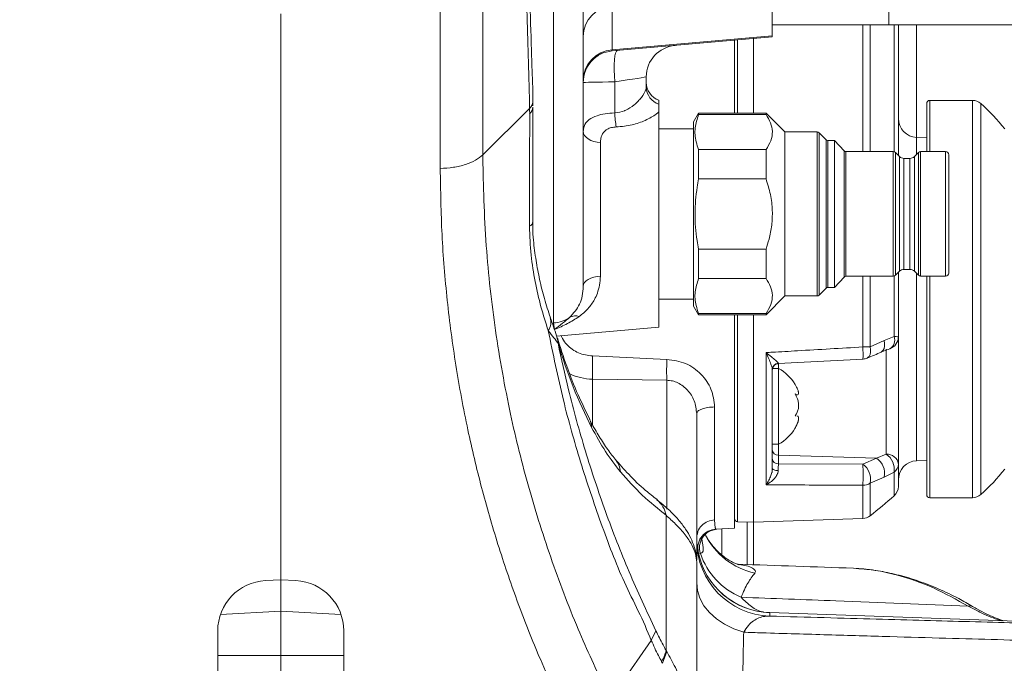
# Model space of a CAD drawing. Header units: millimetres. Extents: x 0 to 8410, y 0 to 5940.
# Tile 120 of 179: x 5396 to 5552, y 2987 to 3089. Entities that reach past the tile are written whole.
import ezdxf

# ---------------------------------------------------------------- set-up
doc = ezdxf.new("R2010")
doc.units = ezdxf.units.MM
doc.header["$LTSCALE"] = 10
doc.linetypes.add('CENTERX2', pattern=[20.32, 12.7, -2.54, 2.54, -2.54])
doc.styles.add('SLDTEXTSTYLE0', font='TXT', dxfattribs={"width": 0.605})
doc.dimstyles.new('SLDDIMSTYLE0', dxfattribs={"dimtxt": 50, "dimasz": 50, "dimexe": 0, "dimexo": 0.0625, "dimgap": 12.5, "dimtad": 1, "dimtoh": 1, "dimdec": 1, "dimrnd": 1e-09, "dimzin": 12, "dimdsep": 46, "dimtxsty": 'SLDTEXTSTYLE0', "dimsah": 1, "dimcen": 0.09, "dimadec": 0, "dimazin": 0, "dimtfac": 1, "dimtofl": 0, "dimtmove": 0, "dimatfit": 3, "dimfxl": 0, "dimfrac": 2, "dimtolj": 1, "dimtzin": 12, "dimarcsym": 0})

# ---------------------------------------------------------------- blocks, each defined once
blk = doc.blocks.new('*D17')
at = {"color": 7, "linetype": 'Continuous', "lineweight": 0}
for p, q in [((5057.2, 3177.87), (5057.2, 2367.92)), ((5437.2, 2551.21), (5437.2, 2367.92)), ((5437.2, 2382.92), (5057.2, 2382.92))]:
    blk.add_line(p, q, dxfattribs=at)
for points in [[(5057.2, 2382.92), (5107.2, 2375.42), (5107.2, 2390.42)], [(5437.2, 2382.92), (5387.2, 2390.42), (5387.2, 2375.42)]]:
    blk.add_solid(points, dxfattribs=at)
at = {"color": 7, "linetype": 'Continuous', "lineweight": 0, "insert": (5189.92, 2447.38), "char_height": 50, "attachment_point": 1, "style": 'SLDTEXTSTYLE0'}
blk.add_mtext('380', dxfattribs=at)

msp = doc.modelspace()

# ---------------------------------------------------------------- linework, layer by layer
at = {"color": 7, "linetype": 'CENTERX2', "lineweight": 0}
msp.add_line((5437.2, 2551.21), (5437.2, 4467.87), dxfattribs=at)
at = {"color": 8, "linetype": 'Continuous', "lineweight": 0}
for p, q in [((5480.47, 3040.59), (5480.47, 3315.15)), ((5469.28, 3092.42), (5469.28, 3067.24)), ((5489.77, 3090.84), (5489.77, 3083.88)), ((5462.51, 3065.07), (5462.51, 3090.25)), ((5529.55, 3067.75), (5529.55, 3087.87)), ((5530.72, 3087.87), (5530.72, 3067.75)), ((5534.52, 3067.73), (5534.52, 3087.87)), ((5538.1, 3087.87), (5538.1, 3070.01)), ((5489.77, 3083.88), (5515.2, 3086.1)), ((5509.69, 3085.45), (5509.69, 3073.87)), ((5490.2, 3078.8), (5490.2, 3073.88)), ((5540.2, 3075.87), (5540.2, 3067.75)), ((5546.96, 3012.87), (5546.96, 3075.87)), ((5548.29, 3075.37), (5548.29, 3013.37)), ((5522.34, 3057.87), (5522.34, 3070.87)), ((5522.62, 3057.87), (5522.62, 3070.75)), ((5487.94, 3069.18), (5487.94, 3047.98)), ((5523.74, 3057.87), (5523.74, 3069.64)), ((5524.02, 3057.87), (5524.02, 3069.52)), ((5538.1, 3070.01), (5538.1, 3067.32)), ((5526.59, 3057.87), (5526.59, 3067.87)), ((5526.88, 3057.87), (5526.88, 3067.75)), ((5534.4, 3057.87), (5534.4, 3067.75)), ((5534.75, 3057.87), (5534.75, 3067.6)), ((5535.39, 3057.87), (5535.39, 3066.96)), ((5537.74, 3057.87), (5537.74, 3066.96)), ((5538.38, 3057.87), (5538.38, 3067.6)), ((5538.73, 3057.87), (5538.73, 3067.75)), ((5542.7, 3057.87), (5542.7, 3067.75)), ((5536.09, 3057.87), (5536.09, 3066.67)), ((5537.03, 3057.87), (5537.03, 3066.67)), ((5522.34, 3044.87), (5522.34, 3057.87)), ((5522.62, 3044.99), (5522.62, 3057.87)), ((5523.74, 3046.1), (5523.74, 3057.87)), ((5524.02, 3046.22), (5524.02, 3057.87)), ((5526.59, 3047.87), (5526.59, 3057.87)), ((5526.88, 3048), (5526.88, 3057.87)), ((5534.4, 3048), (5534.4, 3057.87)), ((5534.75, 3048.14), (5534.75, 3057.87)), ((5535.39, 3048.78), (5535.39, 3057.87)), ((5536.09, 3049.07), (5536.09, 3057.87)), ((5537.03, 3049.07), (5537.03, 3057.87)), ((5537.74, 3048.78), (5537.74, 3057.87)), ((5538.38, 3048.14), (5538.38, 3057.87)), ((5538.73, 3048), (5538.73, 3057.87)), ((5542.7, 3048), (5542.7, 3057.87)), ((5538.1, 3048.42), (5538.1, 3018.73)), ((5529.55, 3036.78), (5529.55, 3048)), ((5530.72, 3048), (5530.72, 3036.8)), ((5534.52, 3038.43), (5534.52, 3048.01)), ((5540.2, 3048), (5540.2, 3044.37)), ((5540.2, 3044.37), (5540.2, 3012.87)), ((5480.64, 3039.55), (5480.47, 3040.59)), ((5509.69, 3041.87), (5509.69, 3009.06)), ((5530.72, 3036.8), (5532.94, 3037.79)), ((5532.94, 3037.79), (5534.52, 3038.43)), ((5514.24, 3014.94), (5514.24, 3035.89)), ((5533.27, 3019.79), (5533.27, 3036.43)), ((5486.68, 3035.35), (5498.47, 3034.8)), ((5516.14, 3034.19), (5516.15, 3034.15)), ((5516.17, 3034.16), (5516.17, 3033.37)), ((5486.68, 3031.65), (5486.68, 3024.43)), ((5498.47, 3031.51), (5486.68, 3031.65)), ((5498.47, 3011.07), (5498.47, 3031.51)), ((5516.17, 3021.37), (5516.17, 3019.61)), ((5531.72, 3019.15), (5516.17, 3019.61)), ((5516.17, 3019.61), (5516.17, 3018.24)), ((5529.55, 3018.2), (5531.72, 3019.15)), ((5531.72, 3019.15), (5533.27, 3019.79)), ((5516.17, 3018.24), (5529.55, 3018.2)), ((5534.52, 3016.94), (5532.94, 3016.15)), ((5534.52, 3013.18), (5534.52, 3016.94)), ((5532.94, 3016.15), (5530.72, 3015.2)), ((5529.55, 3009.58), (5529.55, 3014.85)), ((5530.72, 3015.2), (5530.72, 3010.01)), ((5503.78, 3004.03), (5503.66, 3004.09)), ((5437.2, 2994.87), (5427.64, 2994.37)), ((5446.76, 2994.37), (5437.2, 2994.87)), ((5514.79, 2994.66), (5514.79, 2994.11)), ((5498.34, 2988.67), (5498.44, 2988.5))]:
    msp.add_line(p, q, dxfattribs=at)
at = {"color": 7, "linetype": 'Continuous', "lineweight": 0}
for p, q in [((5485.2, 3309.34), (5485.2, 3046.41)), ((5533.7, 3094.8), (5533.7, 3087.87)), ((5515.2, 3092.66), (5515.2, 3086.1)), ((5437.2, 3089.61), (5437.2, 2999.87)), ((5533.7, 3087.87), (5515.2, 3087.87)), ((5701.7, 3087.87), (5533.7, 3087.87)), ((5535.2, 3087.87), (5535.2, 3067.15)), ((5515.2, 3085.93), (5489.77, 3083.71)), ((5512.2, 3085.67), (5512.2, 3073.87)), ((5515.2, 3086.1), (5515.2, 3085.93)), ((5509.2, 3073.87), (5509.2, 3085.41)), ((5495.2, 3079.6), (5495.2, 3077.99)), ((5477.2, 3075.03), (5477.19, 3075.94)), ((5497.2, 3075.9), (5497.2, 3075.27)), ((5497.2, 3075.27), (5497.2, 3074.04)), ((5539.7, 3067.75), (5539.7, 3075.37)), ((5546.96, 3075.87), (5540.2, 3075.87)), ((5476.69, 3074.61), (5469.28, 3067.24)), ((5497.2, 3039.93), (5497.2, 3074.04)), ((5503.51, 3073.87), (5502.7, 3072.47)), ((5514.2, 3073.87), (5503.51, 3073.87)), ((5503.51, 3073.87), (5503.51, 3073.65)), ((5503.51, 3073.65), (5514.2, 3073.65)), ((5517.2, 3070.87), (5514.2, 3073.87)), ((5514.2, 3073.65), (5514.2, 3073.87)), ((5502.7, 3072.47), (5502.7, 3043.27)), ((5502.7, 3071.37), (5497.2, 3071.37)), ((5522.34, 3070.87), (5517.2, 3070.87)), ((5517.2, 3057.87), (5517.2, 3070.87)), ((5523.74, 3069.64), (5522.62, 3070.75)), ((5525.05, 3069.52), (5524.02, 3069.52)), ((5526.59, 3067.87), (5525.05, 3069.52)), ((5525.05, 3057.87), (5525.05, 3069.52)), ((5539.7, 3069.96), (5538.1, 3070.01)), ((5503.51, 3068.08), (5503.51, 3063.44)), ((5514.2, 3068.08), (5503.51, 3068.08)), ((5514.2, 3063.44), (5514.2, 3068.08)), ((5534.4, 3067.75), (5526.88, 3067.75)), ((5535.39, 3066.96), (5534.75, 3067.6)), ((5538.38, 3067.6), (5537.74, 3066.96)), ((5542.7, 3067.75), (5538.73, 3067.75)), ((5543.2, 3057.87), (5543.2, 3067.25)), ((5537.03, 3066.67), (5536.09, 3066.67)), ((5503.51, 3063.44), (5514.2, 3063.44)), ((5517.2, 3044.87), (5517.2, 3057.87)), ((5525.05, 3046.22), (5525.05, 3057.87)), ((5543.2, 3048.5), (5543.2, 3057.87)), ((5514.2, 3052.3), (5503.51, 3052.3)), ((5503.51, 3052.3), (5503.51, 3047.66)), ((5514.2, 3047.66), (5514.2, 3052.3)), ((5534.75, 3048.14), (5535.39, 3048.78)), ((5535.2, 3048.6), (5535.2, 3038.39)), ((5536.09, 3049.07), (5537.03, 3049.07)), ((5537.74, 3048.78), (5538.38, 3048.14)), ((5503.51, 3047.66), (5514.2, 3047.66)), ((5525.05, 3046.22), (5526.59, 3047.87)), ((5526.88, 3048), (5534.4, 3048)), ((5538.73, 3048), (5542.7, 3048)), ((5539.7, 3044.37), (5539.7, 3048)), ((5522.62, 3044.99), (5523.74, 3046.1)), ((5524.02, 3046.22), (5525.05, 3046.22)), ((5497.2, 3044.37), (5502.7, 3044.37)), ((5514.2, 3041.87), (5517.2, 3044.87)), ((5517.2, 3044.87), (5522.34, 3044.87)), ((5539.7, 3013.37), (5539.7, 3044.37)), ((5502.7, 3043.27), (5503.51, 3041.87)), ((5503.51, 3042.1), (5503.51, 3041.87)), ((5514.2, 3042.1), (5503.51, 3042.1)), ((5514.2, 3041.87), (5514.2, 3042.1)), ((5503.51, 3041.87), (5514.2, 3041.87)), ((5509.2, 3008.03), (5509.2, 3041.87)), ((5512.2, 3041.87), (5512.2, 3008.98)), ((5480.97, 3038.51), (5497.2, 3039.93)), ((5481.05, 3038.23), (5481.08, 3038.15)), ((5535.2, 3038.39), (5535.2, 3018.21)), ((5516.15, 3034.14), (5529.59, 3034.87)), ((5515.2, 3033.22), (5515.2, 3026.55)), ((5515.2, 3033.16), (5515.2, 3033.22)), ((5516.2, 3033.37), (5515.23, 3033.37)), ((5516.2, 3027.81), (5516.2, 3033.37)), ((5518.87, 3029.21), (5519.16, 3029.21)), ((5515.2, 3022.85), (5515.2, 3026.55)), ((5516.2, 3021.37), (5516.2, 3027.81)), ((5503.2, 3026.21), (5503.2, 3002.99)), ((5518.8, 3025.85), (5519, 3025.85)), ((5515.2, 3022.85), (5515.2, 3017.51)), ((5515.2, 3021.37), (5516.2, 3021.37)), ((5538.1, 3018.73), (5539.7, 3018.78)), ((5515.2, 3016.87), (5515.2, 3017.51)), ((5535.2, 3018.21), (5535.2, 3014.68)), ((5540.2, 3012.87), (5546.96, 3012.87)), ((5529.55, 3009.58), (5512.2, 3008.98)), ((5505.32, 3007.61), (5506.39, 3007.88)), ((5509.2, 3008.03), (5506.21, 3007.87)), ((5507.2, 3007.92), (5507.2, 3003.83)), ((5512.2, 3008.98), (5509.69, 3009.06)), ((5511.2, 3002.29), (5511.2, 3009.01)), ((5512.2, 3008.98), (5512.2, 3003.72)), ((5512.2, 3003.72), (5512.2, 3002.29)), ((5434.79, 2999.74), (5437.2, 2999.87)), ((5439.62, 2999.74), (5437.2, 2999.87)), ((5437.2, 2994.87), (5437.2, 2999.87)), ((5437.2, 2987.87), (5437.2, 2994.87)), ((5579.58, 2992.4), (5514.79, 2994.66)), ((5427.2, 2991.76), (5427.2, 2976.37)), ((5447.2, 2991.76), (5447.2, 2976.37)), ((5496.72, 2991.8), (5495.98, 2990.22)), ((5495.98, 2990.22), (5489.48, 2980.92)), ((5427.19, 2987.87), (5447.23, 2987.87)), ((5497.75, 2986.63), (5498.44, 2988.5))]:
    msp.add_line(p, q, dxfattribs=at)
at = {"color": 8, "linetype": 'Continuous', "lineweight": 0, "flags": 128}
for points in [[(5490.6, 3083.78), (5490.45, 3083.67), (5490.32, 3083.38), (5490.22, 3082.92), (5490.15, 3082.3), (5490.11, 3081.55), (5490.11, 3080.69), (5490.14, 3079.76), (5490.2, 3078.8)], [(5495.2, 3079.6), (5495.11, 3079.59), (5494.84, 3079.54), (5494.39, 3079.47), (5493.79, 3079.37), (5493.04, 3079.26), (5492.18, 3079.12), (5491.22, 3078.96), (5490.2, 3078.8)], [(5490.2, 3078.8), (5489.19, 3078.79), (5488.23, 3078.77), (5487.37, 3078.76), (5486.62, 3078.75), (5486.02, 3078.74), (5485.57, 3078.73), (5485.3, 3078.73), (5485.2, 3078.73)], [(5485.2, 3070.99), (5485.26, 3070.65), (5485.41, 3070.33), (5485.66, 3070.03), (5485.99, 3069.76), (5486.4, 3069.54), (5486.88, 3069.36), (5487.4, 3069.24), (5487.94, 3069.18)], [(5485.2, 3046.41), (5485.26, 3046.7), (5485.41, 3046.98), (5485.66, 3047.24), (5485.99, 3047.48), (5486.4, 3047.67), (5486.88, 3047.83), (5487.4, 3047.93), (5487.94, 3047.98)], [(5532.45, 3035.96), (5532.6, 3036.04), (5532.81, 3036.26), (5532.95, 3036.56), (5533.02, 3036.93), (5533.02, 3037.34), (5532.94, 3037.79)], [(5530.25, 3035.01), (5530.38, 3035.09), (5530.58, 3035.29), (5530.72, 3035.59), (5530.79, 3035.95), (5530.79, 3036.36), (5530.72, 3036.8)], [(5516.14, 3017.18), (5515.96, 3017.19), (5515.78, 3017.21), (5515.62, 3017.24), (5515.48, 3017.28), (5515.36, 3017.33), (5515.27, 3017.39), (5515.22, 3017.44), (5515.2, 3017.51)], [(5510.66, 2991.55), (5509.07, 2992.11), (5507.62, 2992.83), (5506.33, 2993.69), (5505.24, 2994.67), (5504.36, 2995.76), (5503.72, 2996.93), (5503.33, 2998.15), (5503.2, 2999.4)]]:
    msp.add_lwpolyline(points, dxfattribs=at)
at = {"color": 8, "linetype": 'Continuous', "lineweight": 0}
for centre, radius, start, end in [((5490.1, 3085.95), 4.9, 93.9148, 179.1039), ((5490.1, 3078.99), 4.9, 93.9148, 179.1039), ((5498.11, 3078.02), 2.9, 180.6077, 251.8798), ((5475.77, 3074.85), 1.43, 310.2694, 357.0019), ((5503.4, 3074.17), 13.2, 181.2642, 190.9811), ((5476.25, 3056.78), 0.965, 296.011, 352.1741), ((5477.56, 3040.75), 2.5, 326.5693, 16.3333), ((5480.21, 3045.59), 5.01, 272.981, 305.1671), ((5483.95, 3039.89), 1.82, 70.4226, 118.2105), ((5478.37, 3037.35), 2.82, 0.3745, 16.4399), ((5533.02, 3037.88), 1.6, 300.1237, 20.0936), ((5534.62, 3033.59), 4.84, 83.1078, 91.2077), ((5529.55, 3078.37), 41.59, 270.0045, 271.6188), ((5514.99, 3035.53), 14.61, 357.3828, 4.9165), ((5516.19, 3033.21), 0.983, 92.5041, 179.1809), ((5483.42, 3023.92), 3.11, 2.0418, 27.1313), ((5516.13, 3020.55), 0.932, 184.4883, 272.2251), ((5487.36, 3016.6), 3.76, 5.9452, 39.3565), ((5516.13, 3019.17), 0.932, 184.4855, 272.2279), ((5530.21, 3016.79), 2.8, 346.9438, 57.2755), ((5533.41, 3017.98), 1.81, 7.3075, 94.31), ((5531.58, 3017.35), 2.97, 352.0709, 55.2275), ((5506.57, 3016.52), 23.05, 355.8413, 4.1587), ((5527.88, 3015.82), 2.91, 347.8716, 54.8991), ((5533.6, 3018.25), 1.6, 304.9815, 358.7132), ((5529.5, 3017.14), 2.29, 271.1785, 302.1296), ((5494.44, 3009.45), 3.95, 9.2567, 51.4624), ((5515.15, 3012.55), 11.97, 207.4308, 256.7507), ((5514.81, 3007.83), 11.66, 199.0217, 246.9349), ((5546.6, 2994.86), 0.879, 63.8186, 110.3453), ((5493.4, 2989.71), 5.05, 326.4942, 348.2003)]:
    msp.add_arc(centre, radius, start, end, dxfattribs=at)
at = {"color": 7, "linetype": 'Continuous', "lineweight": 0}
for centre, radius, start, end in [((5500.2, 3079.6), 5, 95, 180), ((5490.2, 3078.73), 5, 95, 180), ((5498.2, 3078.73), 3, 180, 250.5288), ((5540.2, 3075.37), 0.5, 90, 180), ((5546.96, 3073.87), 2, 48.511, 90), ((5528.41, 3052.9), 30, 37.9263, 48.511), ((5538.2, 3073.01), 3, 180, 268), ((5522.34, 3070.47), 0.4, 45, 90), ((5524.02, 3069.92), 0.4, 225, 270), ((5526.88, 3068.15), 0.4, 222.9098, 270), ((5534.4, 3067.25), 0.5, 45, 90), ((5536.09, 3067.67), 1, 225, 270), ((5537.03, 3067.67), 1, 270, 315), ((5538.73, 3067.25), 0.5, 90, 135), ((5542.7, 3067.25), 0.5, 0, 90), ((5536.09, 3048.07), 1, 90, 135), ((5537.03, 3048.07), 1, 45, 90), ((5542.7, 3048.5), 0.5, 270, 0), ((5526.88, 3047.6), 0.4, 90, 137.0902), ((5534.4, 3048.5), 0.5, 270, 315), ((5538.73, 3048.5), 0.5, 225, 270), ((5524.02, 3045.82), 0.4, 90, 135), ((5522.34, 3045.27), 0.4, 270, 315), ((5533.2, 3038.39), 2, 288.4749, 0), ((5516.2, 3033.13), 1, 92.7484, 179.9883), ((5529.48, 3036.86), 2, 273.1306, 292.5203), ((5512.8, 3027.25), 7, 30.882, 60.9503), ((5512.8, 3027.25), 7, 26.7722, 30.882), ((5512.8, 3027.49), 7, 299.0497, 328.9525), ((5512.8, 3027.49), 7, 328.9525, 333.1744), ((5538.2, 3015.73), 3, 92, 180), ((5528.41, 3035.85), 30, 311.489, 322.0737), ((5533.2, 3014.68), 2, 311.2037, 0), ((5468.65, 3088.41), 100, 308.371, 311.2037), ((5540.2, 3013.37), 0.5, 180, 270), ((5546.96, 3014.87), 2, 270, 311.489), ((5509.7, 3009.56), 0.5, 180, 268), ((5529.48, 3011.58), 2, 272, 308.371), ((5515.2, 3006.11), 12, 180.0013, 268.0011), ((5515.2, 3006.63), 12, 191.2235, 268), ((5515.2, 3006.65), 12, 191.3648, 268), ((5435.2, 2991.76), 8, 93, 180), ((5439.2, 2991.76), 8, 0, 87)]:
    msp.add_arc(centre, radius, start, end, dxfattribs=at)
at = {"color": 8, "linetype": 'Continuous', "lineweight": 0}
msp.add_ellipse((5490.2, 3088.77), major_axis=(0.44, 5.06), ratio=0.011133, start_param=2.882743, end_param=3.143541, dxfattribs=at)
at = {"color": 7, "linetype": 'Continuous', "lineweight": 0}
for points, knots in [([(5477.21, 3075.8), (5477.21, 3076.13), (5477.21, 3077.39), (5477.11, 3079.7), (5476.95, 3084.46), (5476.77, 3090.8), (5476.67, 3096.65), (5476.69, 3099.75), (5476.69, 3100.34)], [0, 0, 0, 0, 0.038478, 0.147809, 0.286613, 0.630058, 0.929953, 1, 1, 1, 1]), ([(5477.19, 3075.84), (5477.19, 3075.63), (5477.18, 3075.2), (5476.86, 3074.81), (5476.69, 3074.61)], [0, 0, 0, 0, 0.499284, 1, 1, 1, 1]), ([(5477.2, 3074.77), (5477.2, 3071.83), (5477.2, 3065.94), (5477.2, 3059.75), (5477.2, 3056.65)], [0, 0, 0, 0, 0.498567, 1, 1, 1, 1]), ([(5503.51, 3073.65), (5503.29, 3072.94), (5502.82, 3071.5), (5502.97, 3069.62), (5503.37, 3068.49), (5503.51, 3068.08)], [0, 0, 0, 0, 0.3836092, 0.7768135, 1, 1, 1, 1]), ([(5514.2, 3068.08), (5514.49, 3068.54), (5515.06, 3069.48), (5515.29, 3070.91), (5515.01, 3072.33), (5514.48, 3073.2), (5514.2, 3073.65)], [0, 0, 0, 0, 0.254785, 0.51701, 0.755133, 1, 1, 1, 1]), ([(5503.51, 3063.44), (5503.43, 3063), (5503.09, 3061.18), (5502.82, 3057.9), (5503.08, 3054.61), (5503.43, 3052.75), (5503.51, 3052.3)], [0, 0, 0, 0, 0.1204227, 0.4940365, 0.8770366, 1, 1, 1, 1]), ([(5514.2, 3052.3), (5514.37, 3052.82), (5514.77, 3054.05), (5515.16, 3056.1), (5515.26, 3058.49), (5514.97, 3060.97), (5514.46, 3062.61), (5514.2, 3063.44)], [0, 0, 0, 0, 0.142445, 0.343108, 0.547927, 0.771257, 1, 1, 1, 1]), ([(5479.98, 3041.47), (5479.65, 3042.45), (5479.01, 3044.37), (5478.27, 3047.39), (5477.69, 3050.5), (5477.32, 3053.21), (5477.16, 3055.27), (5477.18, 3056.28), (5477.18, 3056.62)], [0, 0, 0, 0, 0.217598, 0.427978, 0.6252, 0.827245, 0.941771, 1, 1, 1, 1]), ([(5503.51, 3047.66), (5503.29, 3046.96), (5502.82, 3045.52), (5502.97, 3043.64), (5503.37, 3042.51), (5503.51, 3042.1)], [0, 0, 0, 0, 0.3836093, 0.7768148, 1, 1, 1, 1]), ([(5514.2, 3042.1), (5514.49, 3042.56), (5515.06, 3043.5), (5515.29, 3044.93), (5515.01, 3046.35), (5514.48, 3047.22), (5514.2, 3047.66)], [0, 0, 0, 0, 0.254784, 0.517012, 0.755133, 1, 1, 1, 1]), ([(5481.08, 3038.14), (5481.04, 3038.28), (5480.86, 3038.9), (5480.48, 3039.97), (5480.14, 3040.96), (5479.97, 3041.46)], [0, 0, 0, 0, 0.117749, 0.555916, 1, 1, 1, 1]), ([(5486.22, 3025.36), (5485.59, 3026.62), (5484.26, 3029.33), (5482.55, 3033.61), (5481.57, 3036.72), (5481.09, 3038.24)], [0, 0, 0, 0, 0.311612, 0.6641196, 1, 1, 1, 1]), ([(5530.24, 3035.01), (5530.63, 3035.17), (5531.39, 3035.48), (5532.1, 3035.81), (5532.44, 3035.97)], [0, 0, 0, 0, 0.510209, 1, 1, 1, 1]), ([(5532.47, 3035.95), (5532.6, 3036.01), (5533.06, 3036.23), (5533.51, 3036.36), (5533.83, 3036.46)], [0, 0, 0, 0, 0.281253, 1, 1, 1, 1]), ([(5519.04, 3030.4), (5519.1, 3030.3), (5519.25, 3030.01), (5519.37, 3029.62), (5519.38, 3029.3), (5519.23, 3029.18), (5519.02, 3029.22), (5518.85, 3029.31), (5518.8, 3029.34)], [0, 0, 0, 0, 0.106776, 0.308436, 0.510577, 0.702126, 0.903235, 1, 1, 1, 1]), ([(5518.8, 3029.34), (5518.94, 3029.1), (5519.2, 3028.69), (5519.37, 3027.92), (5519.38, 3027.21), (5519.23, 3026.56), (5519.02, 3026.12), (5518.85, 3025.91), (5518.8, 3025.85)], [0, 0, 0, 0, 0.235551, 0.408135, 0.581135, 0.745062, 0.917176, 1, 1, 1, 1]), ([(5490.27, 3018.98), (5490.27, 3018.98), (5489.82, 3019.51), (5488.9, 3020.74), (5487.56, 3022.84), (5486.66, 3024.39), (5486.23, 3025.29), (5486.22, 3025.31)], [0, 0, 0, 0, 0.000309, 0.326266, 0.655512, 0.991601, 1, 1, 1, 1]), ([(5519.19, 3025.85), (5519.26, 3025.79), (5519.38, 3025.68), (5519.37, 3025.28), (5519.23, 3024.76), (5519.02, 3024.27), (5518.85, 3023.98), (5518.8, 3023.88)], [0, 0, 0, 0, 0.225767, 0.452072, 0.666513, 0.891666, 1, 1, 1, 1]), ([(5518.8, 3023.88), (5518.94, 3024.14), (5519.19, 3024.59), (5519.36, 3025.06), (5519.35, 3025.2), (5519.35, 3025.24)], [0, 0, 0, 0, 0.484442, 0.83936, 1, 1, 1, 1]), ([(5496.92, 3012.58), (5496.31, 3013.05), (5494.73, 3014.28), (5492.51, 3016.4), (5490.98, 3018.18), (5490.28, 3019)], [0, 0, 0, 0, 0.255665, 0.65868, 1, 1, 1, 1]), ([(5503.17, 3002.91), (5503.16, 3003.19), (5503.14, 3003.96), (5502.82, 3005.16), (5502.27, 3006.54), (5501.43, 3007.97), (5500.26, 3009.48), (5498.77, 3011.03), (5497.49, 3012.07), (5496.86, 3012.58)], [0, 0, 0, 0, 0.067164, 0.184813, 0.314557, 0.462099, 0.631054, 0.816067, 1, 1, 1, 1]), ([(5503.44, 3004.28), (5503.4, 3004.69), (5503.35, 3005.32), (5503.64, 3006.15), (5503.99, 3006.73), (5504.47, 3007.22), (5505.2, 3007.7), (5505.82, 3007.8), (5506.22, 3007.87)], [0, 0, 0, 0, 0.240129, 0.36875, 0.500009, 0.631267, 0.759882, 1, 1, 1, 1]), ([(5503.22, 3005.88), (5503.22, 3005.94), (5503.21, 3006.13), (5503.21, 3006.36), (5503.2, 3006.51)], [0, 0, 0, 0, 0.308923, 1, 1, 1, 1]), ([(5509.91, 3002.25), (5509.92, 3002.25), (5509.94, 3002.25), (5509.74, 3002.3), (5509.26, 3002.48), (5508.55, 3002.83), (5507.66, 3003.4), (5506.71, 3004.17), (5505.74, 3005.21), (5504.97, 3006.24), (5504.61, 3006.97), (5504.5, 3007.21)], [0, 0, 0, 0, 0.0460027, 0.1599285, 0.272725, 0.406718, 0.5267024, 0.6528161, 0.7874151, 0.9297207, 1, 1, 1, 1]), ([(5503.2, 3002.67), (5503.2, 2997.81), (5503.2, 2988.08), (5503.2, 2977.76), (5503.2, 2972.6)], [0, 0, 0, 0, 0.4995623, 1, 1, 1, 1]), ([(5509.65, 3002.34), (5509.7, 3002.34), (5515.84, 3002.13), (5521.97, 3001.91), (5528.06, 3001.7)], [0, 0, 0, 0, 0.007638, 1, 1, 1, 1]), ([(5546.98, 2995.62), (5546.25, 2996.05), (5544.48, 2997.09), (5541.62, 2998.44), (5538.46, 2999.69), (5535.36, 3000.63), (5532.35, 3001.26), (5530.21, 3001.58), (5529.09, 3001.61), (5528.95, 3001.61)], [0, 0, 0, 0, 0.125145, 0.301933, 0.476753, 0.644926, 0.809178, 0.975695, 1, 1, 1, 1]), ([(5551.95, 2993.36), (5551.82, 2993.4), (5551.39, 2993.52), (5550.46, 2993.87), (5549.17, 2994.46), (5547.99, 2995.06), (5547.25, 2995.51), (5546.99, 2995.66)], [0, 0, 0, 0, 0.102975, 0.355937, 0.608888, 0.86348, 1, 1, 1, 1]), ([(5514.79, 2994.11), (5517.71, 2994.03), (5523.56, 2993.86), (5531.75, 2993.63), (5539.46, 2993.42), (5546.86, 2993.22), (5553.84, 2993.04), (5560.27, 2992.87), (5565.86, 2992.73), (5570.55, 2992.62), (5574.29, 2992.53), (5577.11, 2992.46), (5578.9, 2992.41), (5579.73, 2992.39), (5579.61, 2992.4), (5579.58, 2992.4)], [0, 0, 0, 0, 0.074857, 0.149933, 0.22501, 0.299869, 0.383504, 0.46744, 0.551378, 0.635015, 0.718679, 0.802641, 0.886605, 0.97027, 1, 1, 1, 1])]:
    msp.add_open_spline(points, degree=3, knots=knots, dxfattribs=at)
at = {"color": 8, "linetype": 'Continuous', "lineweight": 0}
for points, knots in [([(5476.69, 3074.61), (5476.65, 3076.32), (5476.54, 3081.28), (5476.24, 3089.36), (5476.19, 3095.97), (5476.17, 3099.27)], [0, 0, 0, 0, 0.20846, 0.604083, 1, 1, 1, 1]), ([(5490.2, 3073.88), (5490.73, 3073.96), (5491.32, 3074.05), (5492.35, 3074.5), (5493.4, 3075.19), (5494.56, 3076.4), (5495.14, 3077.4), (5495.19, 3077.87), (5495.2, 3077.99)], [0, 0, 0, 0, 0.17292, 0.192371, 0.3921, 0.628836, 0.898232, 1, 1, 1, 1]), ([(5476.67, 3055.91), (5476.68, 3059.05), (5476.69, 3065.14), (5476.7, 3070.94), (5476.7, 3073.75)], [0, 0, 0, 0, 0.515202, 1, 1, 1, 1]), ([(5476.7, 3073.75), (5476.7, 3074.04), (5476.69, 3074.32), (5476.69, 3074.61), (5476.69, 3074.61)], [0, 0, 0, 0, 0.999932, 1, 1, 1, 1]), ([(5485.2, 3070.99), (5485.23, 3071.24), (5485.29, 3071.94), (5485.96, 3072.81), (5487.23, 3073.45), (5488.65, 3073.8), (5489.68, 3073.85), (5490.2, 3073.88)], [0, 0, 0, 0, 0.155822, 0.432845, 0.648322, 0.819798, 1, 1, 1, 1]), ([(5497.2, 3074.04), (5497.07, 3073.92), (5496.52, 3073.48), (5495.16, 3072.71), (5492.98, 3071.89), (5491.3, 3071.74), (5490.44, 3071.66)], [0, 0, 0, 0, 0.102945, 0.417857, 0.702285, 1, 1, 1, 1]), ([(5490.44, 3071.66), (5490.18, 3071.64), (5489.66, 3071.59), (5488.94, 3071.29), (5488.3, 3070.73), (5487.98, 3069.97), (5487.95, 3069.4), (5487.94, 3069.18)], [0, 0, 0, 0, 0.168935, 0.33098, 0.540911, 0.8284, 1, 1, 1, 1]), ([(5462.51, 3065.07), (5463.21, 3065.12), (5464.63, 3065.21), (5466.55, 3065.68), (5468.2, 3066.35), (5468.92, 3066.95), (5469.28, 3067.24)], [0, 0, 0, 0, 0.25, 0.5, 0.75, 1, 1, 1, 1]), ([(5469.28, 3067.24), (5469.28, 3067.24), (5469.28, 3063.6), (5469.6, 3053.29), (5471.01, 3040.33), (5473.27, 3027.3), (5476.27, 3015.07), (5479.92, 3003.43), (5484.06, 2992.5), (5487.28, 2985.56), (5488.78, 2982.34)], [0, 0, 0, 0, 0, 0.154642, 0.309425, 0.464063, 0.602606, 0.741254, 0.879794, 1, 1, 1, 1]), ([(5482.64, 2977.94), (5481.09, 2981.24), (5478.22, 2987.39), (5474.62, 2996.61), (5471.59, 3005.49), (5468.99, 3014.51), (5466.74, 3023.97), (5464.9, 3033.86), (5463.54, 3044.18), (5462.68, 3054.59), (5462.56, 3061.58), (5462.51, 3065.07)], [0, 0, 0, 0, 0.1202023, 0.2237781, 0.3273538, 0.43165, 0.5359461, 0.6514745, 0.7670032, 0.8835016, 1, 1, 1, 1]), ([(5479.65, 3039.37), (5479.25, 3040.62), (5478.44, 3043.11), (5477.53, 3047.12), (5476.84, 3051.32), (5476.73, 3054.37), (5476.67, 3055.91)], [0, 0, 0, 0, 0.250869, 0.503264, 0.74947, 1, 1, 1, 1]), ([(5487.94, 3047.98), (5487.84, 3047.05), (5487.69, 3045.73), (5486.89, 3044.07), (5486, 3042.78), (5485.05, 3042), (5484.56, 3041.61)], [0, 0, 0, 0, 0.351234, 0.496863, 0.744703, 1, 1, 1, 1]), ([(5483.09, 3041.5), (5483.66, 3042.14), (5484.5, 3043.1), (5485.09, 3044.85), (5485.17, 3045.88), (5485.2, 3046.41)], [0, 0, 0, 0, 0.499175, 0.746821, 1, 1, 1, 1]), ([(5484.56, 3041.61), (5483.95, 3041.22), (5482.7, 3040.42), (5481.33, 3039.83), (5480.64, 3039.55), (5480.64, 3039.55)], [0, 0, 0, 0, 0.493736, 0.996859, 1, 1, 1, 1]), ([(5480.64, 3039.55), (5480.64, 3039.55), (5481.07, 3039.88), (5481.91, 3040.51), (5482.7, 3041.17), (5483.09, 3041.5)], [0, 0, 0, 0, 0.003825, 0.511359, 1, 1, 1, 1]), ([(5495.98, 2990.22), (5495.98, 2990.22), (5494.77, 2993.45), (5491.53, 2999.36), (5487.95, 3008.92), (5484.68, 3018.54), (5481.84, 3028.7), (5480.41, 3035.7), (5479.65, 3039.37)], [0, 0, 0, 0, 0.000001, 0.194672, 0.389343, 0.585773, 0.782203, 1, 1, 1, 1]), ([(5481.2, 3037.37), (5481, 3037.63), (5480.62, 3038.15), (5479.97, 3038.97), (5479.65, 3039.37)], [0, 0, 0, 0, 0.50679, 1, 1, 1, 1]), ([(5481.2, 3037.37), (5481.73, 3034.91), (5482.99, 3029.17), (5485.47, 3020.25), (5488.67, 3010.63), (5492.37, 3001.11), (5495.27, 2994.9), (5496.72, 2991.8)], [0, 0, 0, 0, 0.157341, 0.367075, 0.576809, 0.788405, 1, 1, 1, 1]), ([(5486.53, 3024.03), (5485.51, 3026.13), (5483.46, 3030.35), (5481.95, 3035.02), (5481.2, 3037.37)], [0, 0, 0, 0, 0.498974, 1, 1, 1, 1]), ([(5481.68, 3038.58), (5481.75, 3038.41), (5481.98, 3037.9), (5482.58, 3037.15), (5483.44, 3036.38), (5484.78, 3035.6), (5485.92, 3035.45), (5486.68, 3035.35)], [0, 0, 0, 0, 0.0840081, 0.2703065, 0.4535565, 0.6372867, 1, 1, 1, 1]), ([(5514.24, 3035.89), (5514.56, 3035.91), (5516.21, 3036), (5521.32, 3036.3), (5526.1, 3036.58), (5529.55, 3036.78)], [0, 0, 0, 0, 0.063025, 0.323682, 1, 1, 1, 1]), ([(5514.24, 3035.89), (5514.24, 3035.89), (5514.52, 3035.66), (5515.03, 3035.24), (5515.66, 3034.72), (5515.97, 3034.44), (5516.11, 3034.28), (5516.13, 3034.23), (5516.14, 3034.19)], [0, 0, 0, 0, 0.0030766, 0.3365175, 0.6309481, 0.8395129, 0.8775675, 1, 1, 1, 1]), ([(5515.2, 3033.22), (5515.19, 3033.32), (5515.16, 3033.56), (5514.96, 3034.13), (5514.65, 3034.92), (5514.38, 3035.55), (5514.24, 3035.89), (5514.24, 3035.89)], [0, 0, 0, 0, 0.152842, 0.362656, 0.660736, 0.996516, 1, 1, 1, 1]), ([(5486.68, 3035.35), (5486.67, 3034.99), (5486.65, 3034.27), (5486.64, 3033.23), (5486.65, 3032.3), (5486.67, 3031.87), (5486.68, 3031.65)], [0, 0, 0, 0, 0.245342, 0.500001, 0.75466, 1, 1, 1, 1]), ([(5498.47, 3034.8), (5498.46, 3034.49), (5498.44, 3033.84), (5498.43, 3032.91), (5498.44, 3032.09), (5498.46, 3031.7), (5498.47, 3031.51)], [0, 0, 0, 0, 0.2452063, 0.5000002, 0.7547972, 1, 1, 1, 1]), ([(5498.47, 3034.8), (5499.49, 3034.66), (5501.5, 3034.38), (5503.98, 3032.58), (5505.71, 3030.11), (5505.93, 3028.22), (5506.05, 3027.27)], [0, 0, 0, 0, 0.254875, 0.503525, 0.749167, 1, 1, 1, 1]), ([(5486.68, 3031.65), (5486.03, 3031.71), (5484.77, 3031.81), (5483.62, 3032.28), (5483.06, 3032.5)], [0, 0, 0, 0, 0.523529, 1, 1, 1, 1]), ([(5503.2, 3026.21), (5503.12, 3026.9), (5502.97, 3028.25), (5501.85, 3029.98), (5500.55, 3030.99), (5499.37, 3031.43), (5498.76, 3031.48), (5498.47, 3031.51)], [0, 0, 0, 0, 0.269945, 0.52581, 0.767314, 0.886212, 1, 1, 1, 1]), ([(5506.05, 3027.27), (5505.68, 3027.25), (5504.93, 3027.21), (5503.98, 3026.96), (5503.32, 3026.61), (5503.24, 3026.34), (5503.2, 3026.21)], [0, 0, 0, 0, 0.240773, 0.500002, 0.759228, 1, 1, 1, 1]), ([(5506.05, 3027.27), (5506.05, 3026.24), (5506.05, 3024.18), (5506.05, 3021.29), (5506.05, 3018.6), (5506.05, 3016.15), (5506.05, 3013.97), (5506.05, 3012.09), (5506.05, 3010.51), (5506.05, 3009.74), (5506.05, 3009.36)], [0, 0, 0, 0, 0.125, 0.250001, 0.375, 0.5, 0.625, 0.75, 0.875, 1, 1, 1, 1]), ([(5491.1, 3016.99), (5490.3, 3018.02), (5488.68, 3020.08), (5487.25, 3022.71), (5486.53, 3024.03)], [0, 0, 0, 0, 0.4979039, 1, 1, 1, 1]), ([(5498.34, 3010.09), (5497.06, 3011.12), (5494.49, 3013.18), (5492.23, 3015.72), (5491.1, 3016.99)], [0, 0, 0, 0, 0.499165, 1, 1, 1, 1]), ([(5514.24, 3014.94), (5514.24, 3014.94), (5514.38, 3015.15), (5514.65, 3015.59), (5514.96, 3016.31), (5515.16, 3016.95), (5515.19, 3017.34), (5515.2, 3017.51)], [0, 0, 0, 0, 0.003485, 0.339263, 0.637344, 0.84716, 1, 1, 1, 1]), ([(5516.14, 3017.18), (5516.13, 3017.05), (5516.11, 3016.89), (5515.97, 3016.53), (5515.66, 3016.03), (5515.03, 3015.42), (5514.52, 3015.08), (5514.24, 3014.94), (5514.24, 3014.94)], [0, 0, 0, 0, 0.122436, 0.16049, 0.369055, 0.663487, 0.996923, 1, 1, 1, 1]), ([(5516.17, 3018.24), (5516.16, 3018.1), (5516.15, 3017.83), (5516.15, 3017.4), (5516.14, 3017.18)], [0, 0, 0, 0, 0.4845632, 1, 1, 1, 1]), ([(5529.55, 3014.85), (5528.22, 3014.86), (5523.44, 3014.88), (5518.33, 3014.91), (5514.56, 3014.93), (5514.24, 3014.94)], [0, 0, 0, 0, 0.260656, 0.936975, 1, 1, 1, 1]), ([(5498.34, 2988.67), (5498.34, 2992.31), (5498.34, 2999.59), (5498.34, 3006.59), (5498.34, 3010.09)], [0, 0, 0, 0, 0.499799, 1, 1, 1, 1]), ([(5503.2, 3002.67), (5503.17, 3003.1), (5503.09, 3003.95), (5502.48, 3005.41), (5501.44, 3006.99), (5500.06, 3008.57), (5498.86, 3009.63), (5498.34, 3010.09)], [0, 0, 0, 0, 0.2051964, 0.4103686, 0.6221318, 0.8338682, 1, 1, 1, 1]), ([(5506.05, 3009.36), (5505.68, 3009.3), (5504.93, 3009.19), (5503.98, 3008.52), (5503.4, 3007.73), (5503.32, 3007.19), (5503.3, 3007.01)], [0, 0, 0, 0, 0.272638, 0.566168, 0.859705, 1, 1, 1, 1]), ([(5506.05, 3009.36), (5506.05, 3009.21), (5506.05, 3009.01), (5506.07, 3008.81), (5506.08, 3008.69), (5506.09, 3008.58), (5506.11, 3008.4), (5506.13, 3008.23), (5506.16, 3008.08), (5506.18, 3007.97), (5506.2, 3007.89), (5506.2, 3007.88), (5506.21, 3007.87)], [0, 0, 0, 0, 0.158426, 0.206068, 0.256923, 0.310989, 0.36827, 0.520183, 0.6165, 0.719601, 0.864349, 1, 1, 1, 1]), ([(5506.21, 3007.87), (5506.01, 3007.85), (5505.61, 3007.81), (5505.01, 3007.58), (5504.46, 3007.23), (5503.98, 3006.74), (5503.63, 3006.17), (5503.41, 3005.54), (5503.34, 3004.91), (5503.39, 3004.51), (5503.42, 3004.31)], [0, 0, 0, 0, 0.114978, 0.238134, 0.36742, 0.5, 0.632579, 0.761863, 0.885018, 1, 1, 1, 1]), ([(5505.32, 3007.6), (5505.3, 3007.59), (5505.05, 3007.5), (5504.65, 3007.18), (5504.16, 3006.65), (5503.82, 3006.01), (5503.65, 3005.32), (5503.63, 3004.65), (5503.73, 3004.23), (5503.78, 3004.03)], [0, 0, 0, 0, 0.018447, 0.185391, 0.357252, 0.529116, 0.696059, 0.853964, 1, 1, 1, 1]), ([(5503.95, 3006.61), (5503.99, 3006.38), (5504.23, 3005.24), (5504.31, 3004.18), (5503.96, 3004.08), (5503.78, 3004.03)], [0, 0, 0, 0, 0.112423, 0.555396, 1, 1, 1, 1]), ([(5503.42, 3004.31), (5503.41, 3004.33), (5503.41, 3004.35), (5503.38, 3004.52), (5503.33, 3004.79), (5503.28, 3005.17), (5503.24, 3005.54), (5503.23, 3005.79), (5503.22, 3005.88)], [0, 0, 0, 0, 0.185696, 0.371588, 0.558507, 0.747271, 0.915997, 1, 1, 1, 1]), ([(5503.44, 3004.29), (5503.44, 3004.29), (5503.44, 3004.28), (5503.43, 3004.3), (5503.42, 3004.31)], [0, 0, 0, 0, 0.243462, 1, 1, 1, 1]), ([(5509.91, 3002.27), (5510.33, 3002.21), (5511.29, 3002.08), (5512.14, 3001.73), (5512.61, 3001.31), (5512.47, 3001.03), (5512.4, 3000.89)], [0, 0, 0, 0, 0.196254, 0.454478, 0.723449, 1, 1, 1, 1]), ([(5546.29, 2995.69), (5544.46, 2996.71), (5540.74, 2998.79), (5535.73, 3000.51), (5531.47, 3001.46), (5529.2, 3001.62), (5528.06, 3001.7)], [0, 0, 0, 0, 0.299922, 0.608551, 0.802912, 1, 1, 1, 1]), ([(5512.4, 3000.89), (5512.04, 3000.43), (5511.31, 2999.51), (5510.6, 2997.91), (5510.24, 2997.1)], [0, 0, 0, 0, 0.498945, 1, 1, 1, 1]), ([(5510.24, 2997.1), (5510.78, 2996.57), (5511.88, 2995.5), (5513.1, 2994.88), (5513.76, 2994.79), (5513.81, 2994.78)], [0, 0, 0, 0, 0.472774, 0.959117, 1, 1, 1, 1]), ([(5546.29, 2995.69), (5539.29, 2995.97), (5527.27, 2996.46), (5515.26, 2996.91), (5510.24, 2997.1)], [0, 0, 0, 0, 0.582054, 1, 1, 1, 1]), ([(5551.67, 2993.37), (5551.62, 2993.38), (5551.23, 2993.44), (5550.21, 2993.82), (5548.5, 2994.51), (5547.13, 2995.24), (5546.29, 2995.69)], [0, 0, 0, 0, 0.035185, 0.300372, 0.574507, 1, 1, 1, 1]), ([(5514.79, 2994.11), (5514.52, 2994.11), (5513.63, 2994.08), (5512.49, 2993.62), (5511.38, 2992.69), (5510.9, 2991.93), (5510.66, 2991.55)], [0, 0, 0, 0, 0.177162, 0.589188, 0.791983, 1, 1, 1, 1]), ([(5496.72, 2991.8), (5496.91, 2991.42), (5497.28, 2990.67), (5497.82, 2989.63), (5498.18, 2988.97), (5498.34, 2988.67)], [0, 0, 0, 0, 0.354546, 0.708943, 1, 1, 1, 1]), ([(5510.66, 2991.55), (5510.62, 2990.12), (5510.56, 2987.25), (5510.47, 2982.6), (5510.4, 2977.7), (5510.34, 2973.39), (5510.31, 2970.7), (5510.3, 2969.78)], [0, 0, 0, 0, 0.21947, 0.438935, 0.66199, 0.885041, 1, 1, 1, 1]), ([(5585.49, 2989.47), (5585.52, 2989.47), (5585.64, 2989.46), (5584.8, 2989.48), (5582.97, 2989.53), (5580.03, 2989.6), (5576.1, 2989.7), (5571.23, 2989.83), (5565.46, 2989.98), (5558.72, 2990.16), (5551.14, 2990.37), (5542.85, 2990.6), (5533.86, 2990.86), (5524.11, 2991.14), (5516.21, 2991.38), (5511.63, 2991.52), (5510.66, 2991.55)], [0, 0, 0, 0, 0.028387, 0.106526, 0.184665, 0.265079, 0.345493, 0.423603, 0.501713, 0.582113, 0.662512, 0.740335, 0.818158, 0.898272, 0.978385, 1, 1, 1, 1]), ([(5497.61, 2986.92), (5497.45, 2987.24), (5497.09, 2987.94), (5496.52, 2988.99), (5496.21, 2989.91), (5495.98, 2990.22), (5495.98, 2990.22)], [0, 0, 0, 0, 0.291114, 0.645524, 0.999989, 1, 1, 1, 1]), ([(5498.44, 2988.5), (5498.91, 2987.66), (5500.49, 2984.85), (5502.2, 2980.34), (5503.1, 2975.86), (5503.18, 2973.44), (5503.2, 2972.6)], [0, 0, 0, 0, 0.160215, 0.532304, 0.837838, 1, 1, 1, 1]), ([(5497.75, 2986.63), (5497.75, 2986.63), (5497.71, 2986.73), (5497.66, 2986.83), (5497.61, 2986.92)], [0, 0, 0, 0, 0.000192, 1, 1, 1, 1])]:
    msp.add_open_spline(points, degree=3, knots=knots, dxfattribs=at)

# ---------------------------------------------------------------- dimensions: what is measured, and where the dimension line sits
at = {"color": 7, "linetype": 'Continuous', "lineweight": 0}
dim = msp.add_linear_dim(base=(5057.2, 2382.92), p1=(5437.2, 2551.21), p2=(5057.2, 3177.87), dimstyle='SLDDIMSTYLE0', dxfattribs=at)
dim.commit()
dim.dimension.update_dxf_attribs({"geometry": '*D17', "text_midpoint": (5247.2, 2382.92), "dimtype": 160})

doc.saveas('drawing.dxf')
